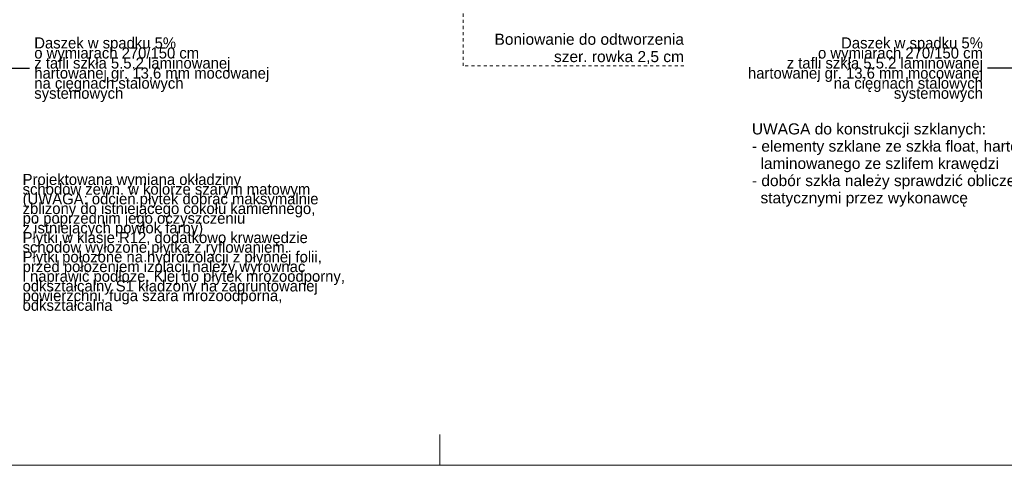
# Model space of a CAD drawing. Extents: x -396299 to -11759, y -15022 to 18278.
# Tile 37 of 205: x -309364 to -293384, y -11422 to -4185. Entities that reach past the tile are written whole.
import ezdxf

# ---------------------------------------------------------------- set-up
doc = ezdxf.new("R2010")
doc.units = 0
doc.header["$MEASUREMENT"] = 0
doc.linetypes.add('Hidden Line', pattern=[100, 50, -50])
doc.layers.add('Arch opisy', color=7, linetype='Continuous')
for name, color, linetype, lineweight in [('Arch opisy_Nr_Pióra__21', 7, 'Continuous', 13), ('Arch opisy_Nr_Pióra__5', 7, 'Continuous', 13), ('ARCH TABELA_Nr_Pióra__21', 7, 'Continuous', 13)]:
    doc.layers.add(name, color=color, linetype=linetype, lineweight=lineweight)
doc.layers.add('Arch opisy_Nr_Pióra__3', color=7, linetype='Continuous', lineweight=20, true_color=0xff6600)
doc.styles.add('GENERATED_STYLE_10', font='arial.ttf')
doc.styles.add('GENERATED_STYLE_3', font='txt')
doc.dimstyles.new('GENERATED_STYLE__11', dxfattribs={"dimtxt": 0.18, "dimasz": 109.44, "dimexe": 0.18, "dimexo": 0.0625, "dimgap": 0.09, "dimtad": 0, "dimtih": 1, "dimtoh": 1, "dimdec": 4, "dimzin": 0, "dimdsep": 46, "dimcen": 0.09, "dimadec": 0, "dimazin": 0, "dimtfac": 1, "dimtdec": 4, "dimtmove": 0, "dimatfit": 3, "dimldrblk": 'ARROWHEAD_11', "dimfxl": 0, "dimtolj": 1, "dimtzin": 0, "dimarcsym": 0})

# ---------------------------------------------------------------- blocks, each defined once
blk = doc.blocks.new('Linia_176', base_point=(-302169, -4937))
at = {"layer": 'Arch opisy_Nr_Pióra__3', "linetype": 'Continuous'}
blk.add_hatch(color=256, dxfattribs=at).paths.add_polyline_path([(-302169, -3286), (-302069, -3386), (-302269, -3386)], flags=0)
for p, q in [((-302169, -3286), (-302269, -3386)), ((-302169, -3286), (-302069, -3386)), ((-302069, -3386), (-302269, -3386))]:
    blk.add_line(p, q, dxfattribs=at)
at = {"layer": 'Arch opisy_Nr_Pióra__3', "linetype": 'Hidden Line'}
blk.add_line((-302169, -4937), (-302169, -3386), dxfattribs=at)
blk = doc.blocks.new('ARROWHEAD_11')
at = {"color": 0, "linetype": 'Continuous', "lineweight": 0}
blk.add_line((0, 0), (-1, 0), dxfattribs=at)
at = {"color": 0, "linetype": 'Continuous', "lineweight": 0, "const_width": 0.25, "flags": 128}
blk.add_lwpolyline([(-0.125, 0, 1), (0.125, 0, 1)], format="xyb", close=True, dxfattribs=at)

msp = doc.modelspace()

# ---------------------------------------------------------------- linework, layer by layer
at = {"layer": 'Arch opisy_Nr_Pióra__3', "linetype": 'Hidden Line'}
msp.add_line((-298582.7, -4937.2), (-302169, -4937.2), dxfattribs=at)
at = {"layer": 'ARCH TABELA_Nr_Pióra__21', "linetype": 'Continuous'}
for p, q in [((-302543.7, -11421.6), (-302543.7, -10921.6)), ((-266543.7, -11421.6), (-341543.7, -11421.6))]:
    msp.add_line(p, q, dxfattribs=at)

# ---------------------------------------------------------------- block references
at = {"layer": 'Arch opisy', "color": 30, "linetype": 'Hidden Line', "lineweight": 20, "true_color": 0xff6600}
msp.add_blockref('Linia_176', (-302169, -4937.2), dxfattribs=at)

# ---------------------------------------------------------------- texts
at = {"layer": 'Arch opisy_Nr_Pióra__21', "linetype": 'Continuous', "char_height": 180, "style": 'GENERATED_STYLE_3'}
for s, insert, width, attachment_point, line_spacing_factor in [('{Daszek w spadku 5% \\Po wymiarach 270/150 cm \\Pz tafli szkła 5.5.2 laminowanej \\Phartowanej gr. 13,6 mm mocowanej \\Pna cięgnach stalowych systemowych}', (-309127.2, -4998), 3681.32, 4, 0.544319), ('{Daszek w spadku 5% \\Po wymiarach 270/150 cm \\Pz tafli szkła 5.5.2 laminowanej \\Phartowanej gr. 13,6 mm mocowanej \\Pna cięgnach stalowych systemowych}', (-293731.6, -4998), 3681.32, 6, 0.544319), ('{Projektowana wymiana okładziny \\Pschodów zewn. w kolorze szarym matowym \\P(UWAGA: odcień płytek dobrać maksymalnie \\Pzbliżony do istniejącego cokołu kamiennego, \\Ppo poprzednim jego oczyszczeniu \\Pz istniejących powłok farby)  \\PPłytki w klasie R12, dodatkowo krwawędzie \\Pschodów wyłożone płytką z ryflowaniem.\\PPłytki położone na hydroizolacji z płynnej folii, \\Pprzed położeniem izolacji należy wyrównać \\Pi naprawić podłoże. Klej do płytek mrozoodporny, \\Podkształcalny S1 kładzony na zagruntowanej \\Ppowierzchni, fuga szara mrozoodporna, odkształcalna }', (-309316.3, -7802.5), 5395.77, 4, 0.523712)]:
    msp.add_mtext(s, dxfattribs=dict(at, insert=insert, width=width, attachment_point=attachment_point, line_spacing_factor=line_spacing_factor))
at = {"layer": 'Arch opisy_Nr_Pióra__5', "linetype": 'Continuous', "char_height": 180, "style": 'GENERATED_STYLE_10'}
for s, insert, width, attachment_point, line_spacing_factor in [('{Boniowanie do odtworzenia\\Pszer. rowka 2,5 cm}', (-298582.7, -4412.6), 4054.423, 3, 0.938497), ('{UWAGA do konstrukcji szklanych:\\P- elementy szklane ze szkła float, hartowanego,\\P  laminowanego ze szlifem krawędzi\\P- dobór szkła należy sprawdzić obliczeniami \\P  statycznymi przez wykonawcę}', (-297480.7, -5868.9), 5831.986, 1, 0.932281)]:
    msp.add_mtext(s, dxfattribs=dict(at, insert=insert, width=width, attachment_point=attachment_point, line_spacing_factor=line_spacing_factor))

# ---------------------------------------------------------------- leaders
at = {"layer": 'Arch opisy_Nr_Pióra__21', "linetype": 'Continuous', "annotation_type": 0, "has_hookline": 1, "hookline_direction": 1}
for points, text_width in [([(-309748.7, -201.8), (-309748.7, -4973.8), (-309203.3, -4973.8)], 3677.1), ([(-292978.7, -201.8), (-292978.7, -4973.8), (-293655.4, -4973.8)], 3677.1), ([(-291315.4, -3741.8), (-291315.4, -6798.4), (-290638.7, -6798.4)], 4971.4)]:
    msp.add_leader(points, dimstyle='GENERATED_STYLE__11', dxfattribs=dict(at, text_width=text_width))

doc.saveas('drawing.dxf')
